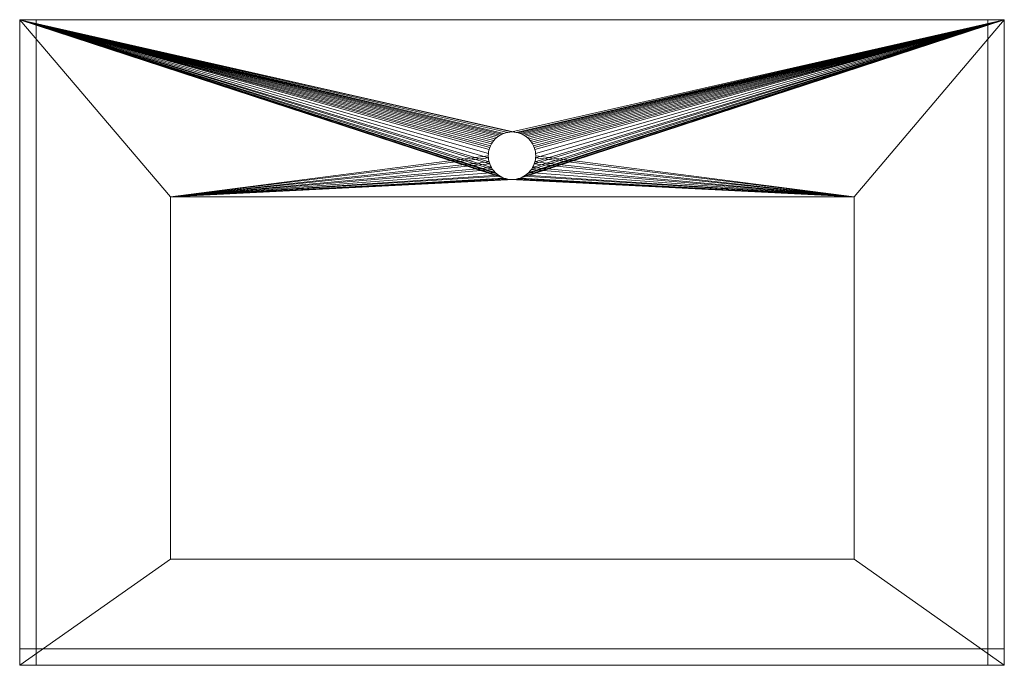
# Model space of a CAD drawing. Header units: millimetres. Extents: x -358 to 362, y -224 to 248.
import ezdxf

# ---------------------------------------------------------------- set-up
doc = ezdxf.new("R2010")
doc.units = ezdxf.units.MM
doc.layers.add('LUCIDO_1', color=1, linetype='Continuous', lineweight=20, true_color=0xff0000)

# ---------------------------------------------------------------- blocks, each defined once
blk = doc.blocks.new('Group-2')
at = {"layer": 'LUCIDO_1', "color": 124, "linetype": 'Continuous', "lineweight": 15, "true_color": 0x00aa66, "transparency": 33554687}
for points in [[(-358, 248, -2964.8), (-15.28, 150.06, -2964.8), (-15.08, 151.56, -2964.8)], [(-358, 248, -2964.8), (-15.28, 147.04, -2964.8), (-15.35, 148.55, -2964.8)], [(-358, 248, -2964.8), (-3.93, 164.85, -2964.8), (-2.49, 165.31, -2964.8)], [(-358, 248, -2964.8), (-6.67, 163.58, -2964.8), (-5.33, 164.27, -2964.8)], [(-358, 248, -2964.8), (-10.27, 160.82, -2964.8), (-9.15, 161.84, -2964.8)], [(-358, 248, -2964.8), (-14.76, 153.04, -2964.8), (-14.3, 154.49, -2964.8)], [(-15.35, 148.55, -2964.8), (-15.28, 150.06, -2964.8), (-358, 248, -2964.8)], [(-358, 248, -2964.8), (-14.76, 144.06, -2964.8), (-15.08, 145.54, -2964.8)], [(362, 248, -2964.8), (-358, 248, -2964.8), (-1.01, 165.64, -2964.8), (0.49, 165.83, -2964.8)], [(-5.33, 164.27, -2964.8), (-3.93, 164.85, -2964.8), (-358, 248, -2964.8)], [(-2.49, 165.31, -2964.8), (-1.01, 165.64, -2964.8), (-358, 248, -2964.8)], [(-9.15, 161.84, -2964.8), (-7.95, 162.76, -2964.8), (-358, 248, -2964.8)], [(-7.95, 162.76, -2964.8), (-6.67, 163.58, -2964.8), (-358, 248, -2964.8)], [(-14.3, 154.49, -2964.8), (-13.72, 155.88, -2964.8), (-358, 248, -2964.8)], [(-13.72, 155.88, -2964.8), (-13.02, 157.23, -2964.8), (-358, 248, -2964.8)], [(-15.08, 145.54, -2964.8), (-15.28, 147.04, -2964.8), (-358, 248, -2964.8)], [(-358, 248, -2964.8), (-13.02, 139.88, -2964.8), (-13.72, 141.22, -2964.8)], [(-358, 248, -2964.8), (-13.02, 157.23, -2964.8), (-12.21, 158.5, -2964.8)], [(-15.08, 151.56, -2964.8), (-14.76, 153.04, -2964.8), (-358, 248, -2964.8)], [(-13.72, 141.22, -2964.8), (-14.3, 142.62, -2964.8), (-358, 248, -2964.8)], [(-3.93, 132.25, -2964.8), (-358, 248, -2964.8), (-247.71, 118.5, -2964.8)], [(-12.21, 158.5, -2964.8), (-11.29, 159.7, -2964.8), (-358, 248, -2964.8)], [(-11.29, 159.7, -2964.8), (-10.27, 160.82, -2964.8), (-358, 248, -2964.8)], [(-14.3, 142.62, -2964.8), (-14.76, 144.06, -2964.8), (-358, 248, -2964.8)], [(-358, 248, -2964.8), (-10.27, 136.28, -2964.8), (-11.29, 137.4, -2964.8)], [(-11.29, 137.4, -2964.8), (-12.21, 138.6, -2964.8), (-358, 248, -2964.8)], [(-12.21, 138.6, -2964.8), (-13.02, 139.88, -2964.8), (-358, 248, -2964.8)], [(-358, 248, -2964.8), (-6.67, 133.53, -2964.8), (-7.95, 134.34, -2964.8)], [(-7.95, 134.34, -2964.8), (-9.15, 135.26, -2964.8), (-358, 248, -2964.8)], [(-9.15, 135.26, -2964.8), (-10.27, 136.28, -2964.8), (-358, 248, -2964.8)], [(-358, 248, -2964.8), (-3.93, 132.25, -2964.8), (-5.33, 132.83, -2964.8)], [(-5.33, 132.83, -2964.8), (-6.67, 133.53, -2964.8), (-358, 248, -2964.8)], [(-358, 248, -2964.8), (-358, -224, -2964.8), (-247.71, -146.5, -2964.8), (-247.71, 118.5, -2964.8)], [(-358, 248, -2976.8), (-1.01, 165.64, -2976.8), (-2.49, 165.31, -2976.8)], [(-358, 248, -2976.8), (-6.67, 163.58, -2976.8), (-7.95, 162.76, -2976.8)], [(-2.49, 165.31, -2976.8), (-3.93, 164.85, -2976.8), (-358, 248, -2976.8)], [(-3.93, 164.85, -2976.8), (-5.33, 164.27, -2976.8), (-358, 248, -2976.8)], [(-358, 248, -2976.8), (5.01, 165.64, -2976.8), (3.51, 165.83, -2976.8)], [(-358, 248, -2976.8), (-14.76, 153.04, -2976.8), (-15.08, 151.56, -2976.8)], [(-358, 248, -2976.8), (-13.02, 157.23, -2976.8), (-13.72, 155.88, -2976.8)], [(-7.95, 162.76, -2976.8), (-9.15, 161.84, -2976.8), (-358, 248, -2976.8)], [(-358, 248, -2976.8), (2, 165.9, -2976.8), (0.49, 165.83, -2976.8)], [(-358, 248, -2976.8), (362, 248, -2976.8), (6.49, 165.31, -2976.8), (5.01, 165.64, -2976.8)], [(3.51, 165.83, -2976.8), (2, 165.9, -2976.8), (-358, 248, -2976.8)], [(-15.08, 151.56, -2976.8), (-15.28, 150.06, -2976.8), (-358, 248, -2976.8)], [(-13.72, 155.88, -2976.8), (-14.3, 154.49, -2976.8), (-358, 248, -2976.8)], [(-358, 248, -2976.8), (-10.27, 160.82, -2976.8), (-11.29, 159.7, -2976.8)], [(-5.33, 164.27, -2976.8), (-6.67, 163.58, -2976.8), (-358, 248, -2976.8)], [(-14.3, 154.49, -2976.8), (-14.76, 153.04, -2976.8), (-358, 248, -2976.8)], [(-11.29, 159.7, -2976.8), (-12.21, 158.5, -2976.8), (-358, 248, -2976.8)], [(0.49, 165.83, -2976.8), (-1.01, 165.64, -2976.8), (-358, 248, -2976.8)], [(-12.21, 158.5, -2976.8), (-13.02, 157.23, -2976.8), (-358, 248, -2976.8)], [(-9.15, 161.84, -2976.8), (-10.27, 160.82, -2976.8), (-358, 248, -2976.8)], [(-15.28, 150.06, -2976.8), (-15.35, 148.55, -2976.8), (-247.71, 118.5, -2976.8), (-358, 248, -2976.8)], [(-247.71, 118.5, -2976.8), (-247.71, -146.5, -2976.8), (-358, -224, -2976.8), (-358, 248, -2976.8)], [(-358, -224, -2976.8), (-358, -224, -2964.8), (-358, 248, -2964.8), (-358, 248, -2976.8), (-358, -224, -2976.8)], [(-358, 248, -2976.8), (-358, 248, -2964.8), (362, 248, -2964.8), (362, 248, -2976.8), (-358, 248, -2976.8)], [(0.49, 165.83, -2964.8), (2, 165.9, -2964.8), (362, 248, -2964.8)], [(362, 248, -2964.8), (2, 165.9, -2964.8), (3.51, 165.83, -2964.8)], [(3.51, 165.83, -2964.8), (5.01, 165.64, -2964.8), (362, 248, -2964.8)], [(5.01, 165.64, -2964.8), (6.49, 165.31, -2964.8), (362, 248, -2964.8)], [(362, 248, -2964.8), (6.49, 165.31, -2964.8), (7.93, 164.85, -2964.8)], [(7.93, 164.85, -2976.8), (6.49, 165.31, -2976.8), (362, 248, -2976.8)], [(7.93, 164.85, -2964.8), (9.33, 164.27, -2964.8), (362, 248, -2964.8)], [(9.33, 164.27, -2976.8), (7.93, 164.85, -2976.8), (362, 248, -2976.8)], [(7.93, 132.25, -2976.8), (362, 248, -2976.8), (252.11, 118.5, -2976.8)], [(362, 248, -2976.8), (7.93, 132.25, -2976.8), (9.33, 132.83, -2976.8)], [(9.33, 164.27, -2964.8), (10.67, 163.58, -2964.8), (362, 248, -2964.8)], [(362, 248, -2976.8), (10.67, 163.58, -2976.8), (9.33, 164.27, -2976.8)], [(9.33, 132.83, -2976.8), (10.67, 133.53, -2976.8), (362, 248, -2976.8)], [(362, 248, -2964.8), (10.67, 163.58, -2964.8), (11.95, 162.76, -2964.8)], [(11.95, 162.76, -2976.8), (10.67, 163.58, -2976.8), (362, 248, -2976.8)], [(362, 248, -2976.8), (10.67, 133.53, -2976.8), (11.95, 134.34, -2976.8)], [(11.95, 162.76, -2964.8), (13.15, 161.84, -2964.8), (362, 248, -2964.8)], [(13.15, 161.84, -2976.8), (11.95, 162.76, -2976.8), (362, 248, -2976.8)], [(11.95, 134.34, -2976.8), (13.15, 135.26, -2976.8), (362, 248, -2976.8)], [(13.15, 161.84, -2964.8), (14.27, 160.82, -2964.8), (362, 248, -2964.8)], [(362, 248, -2976.8), (14.27, 160.82, -2976.8), (13.15, 161.84, -2976.8)], [(13.15, 135.26, -2976.8), (14.27, 136.28, -2976.8), (362, 248, -2976.8)], [(362, 248, -2964.8), (14.27, 160.82, -2964.8), (15.29, 159.7, -2964.8)], [(15.29, 159.7, -2976.8), (14.27, 160.82, -2976.8), (362, 248, -2976.8)], [(362, 248, -2976.8), (14.27, 136.28, -2976.8), (15.29, 137.4, -2976.8)], [(15.29, 159.7, -2964.8), (16.21, 158.5, -2964.8), (362, 248, -2964.8)], [(16.21, 158.5, -2976.8), (15.29, 159.7, -2976.8), (362, 248, -2976.8)], [(15.29, 137.4, -2976.8), (16.21, 138.6, -2976.8), (362, 248, -2976.8)], [(16.21, 158.5, -2964.8), (17.02, 157.23, -2964.8), (362, 248, -2964.8)], [(362, 248, -2976.8), (17.02, 157.23, -2976.8), (16.21, 158.5, -2976.8)], [(16.21, 138.6, -2976.8), (17.02, 139.88, -2976.8), (362, 248, -2976.8)], [(362, 248, -2964.8), (17.02, 157.23, -2964.8), (17.72, 155.88, -2964.8)], [(17.72, 155.88, -2976.8), (17.02, 157.23, -2976.8), (362, 248, -2976.8)], [(362, 248, -2976.8), (17.02, 139.88, -2976.8), (17.72, 141.22, -2976.8)], [(17.72, 155.88, -2964.8), (18.3, 154.49, -2964.8), (362, 248, -2964.8)], [(18.3, 154.49, -2976.8), (17.72, 155.88, -2976.8), (362, 248, -2976.8)], [(17.72, 141.22, -2976.8), (18.3, 142.62, -2976.8), (362, 248, -2976.8)], [(18.3, 154.49, -2964.8), (18.76, 153.04, -2964.8), (362, 248, -2964.8)], [(362, 248, -2976.8), (18.76, 153.04, -2976.8), (18.3, 154.49, -2976.8)], [(18.3, 142.62, -2976.8), (18.76, 144.06, -2976.8), (362, 248, -2976.8)], [(362, 248, -2964.8), (18.76, 153.04, -2964.8), (19.08, 151.56, -2964.8)], [(362, 248, -2976.8), (18.76, 144.06, -2976.8), (19.08, 145.54, -2976.8)], [(19.08, 151.56, -2976.8), (18.76, 153.04, -2976.8), (362, 248, -2976.8)], [(19.08, 151.56, -2964.8), (19.28, 150.06, -2964.8), (362, 248, -2964.8)], [(362, 248, -2976.8), (19.28, 150.06, -2976.8), (19.08, 151.56, -2976.8)], [(19.08, 145.54, -2976.8), (19.28, 147.04, -2976.8), (362, 248, -2976.8)], [(19.28, 150.06, -2964.8), (19.35, 148.55, -2964.8), (252.11, 118.5, -2964.8), (362, 248, -2964.8)], [(362, 248, -2976.8), (19.28, 147.04, -2976.8), (19.35, 148.55, -2976.8)], [(19.35, 148.55, -2976.8), (19.28, 150.06, -2976.8), (362, 248, -2976.8)], [(252.11, 118.5, -2964.8), (252.11, -146.5, -2964.8), (362, -224, -2964.8), (362, 248, -2964.8)], [(362, 248, -2976.8), (362, -224, -2976.8), (252.11, -146.5, -2976.8), (252.11, 118.5, -2976.8)], [(362, 248, -2976.8), (362, 248, -2964.8), (362, -224, -2964.8), (362, -224, -2976.8), (362, 248, -2976.8)], [(-1.01, 165.64, -2976.8), (-1.01, 165.64, -2964.8), (-2.49, 165.31, -2964.8), (-2.49, 165.31, -2976.8), (-1.01, 165.64, -2976.8)], [(0.49, 165.83, -2976.8), (0.49, 165.83, -2964.8), (-1.01, 165.64, -2964.8), (-1.01, 165.64, -2976.8), (0.49, 165.83, -2976.8)], [(2, 165.9, -2976.8), (2, 165.9, -2964.8), (0.49, 165.83, -2964.8), (0.49, 165.83, -2976.8), (2, 165.9, -2976.8)], [(3.51, 165.83, -2976.8), (3.51, 165.83, -2964.8), (2, 165.9, -2964.8), (2, 165.9, -2976.8), (3.51, 165.83, -2976.8)], [(5.01, 165.64, -2976.8), (5.01, 165.64, -2964.8), (3.51, 165.83, -2964.8), (3.51, 165.83, -2976.8), (5.01, 165.64, -2976.8)], [(6.49, 165.31, -2976.8), (6.49, 165.31, -2964.8), (5.01, 165.64, -2964.8), (5.01, 165.64, -2976.8), (6.49, 165.31, -2976.8)], [(-12.21, 158.5, -2976.8), (-12.21, 158.5, -2964.8), (-13.02, 157.23, -2964.8), (-13.02, 157.23, -2976.8), (-12.21, 158.5, -2976.8)], [(-11.29, 159.7, -2976.8), (-11.29, 159.7, -2964.8), (-12.21, 158.5, -2964.8), (-12.21, 158.5, -2976.8), (-11.29, 159.7, -2976.8)], [(-10.27, 160.82, -2976.8), (-10.27, 160.82, -2964.8), (-11.29, 159.7, -2964.8), (-11.29, 159.7, -2976.8), (-10.27, 160.82, -2976.8)], [(-9.15, 161.84, -2976.8), (-9.15, 161.84, -2964.8), (-10.27, 160.82, -2964.8), (-10.27, 160.82, -2976.8), (-9.15, 161.84, -2976.8)], [(-7.95, 162.76, -2976.8), (-7.95, 162.76, -2964.8), (-9.15, 161.84, -2964.8), (-9.15, 161.84, -2976.8), (-7.95, 162.76, -2976.8)], [(-6.67, 163.58, -2976.8), (-6.67, 163.58, -2964.8), (-7.95, 162.76, -2964.8), (-7.95, 162.76, -2976.8), (-6.67, 163.58, -2976.8)], [(-5.33, 164.27, -2976.8), (-5.33, 164.27, -2964.8), (-6.67, 163.58, -2964.8), (-6.67, 163.58, -2976.8), (-5.33, 164.27, -2976.8)], [(-3.93, 164.85, -2976.8), (-3.93, 164.85, -2964.8), (-5.33, 164.27, -2964.8), (-5.33, 164.27, -2976.8), (-3.93, 164.85, -2976.8)], [(-2.49, 165.31, -2976.8), (-2.49, 165.31, -2964.8), (-3.93, 164.85, -2964.8), (-3.93, 164.85, -2976.8), (-2.49, 165.31, -2976.8)], [(7.93, 164.85, -2976.8), (7.93, 164.85, -2964.8), (6.49, 165.31, -2964.8), (6.49, 165.31, -2976.8), (7.93, 164.85, -2976.8)], [(9.33, 164.27, -2976.8), (9.33, 164.27, -2964.8), (7.93, 164.85, -2964.8), (7.93, 164.85, -2976.8), (9.33, 164.27, -2976.8)], [(10.67, 163.58, -2976.8), (10.67, 163.58, -2964.8), (9.33, 164.27, -2964.8), (9.33, 164.27, -2976.8), (10.67, 163.58, -2976.8)], [(11.95, 162.76, -2976.8), (11.95, 162.76, -2964.8), (10.67, 163.58, -2964.8), (10.67, 163.58, -2976.8), (11.95, 162.76, -2976.8)], [(13.15, 161.84, -2976.8), (13.15, 161.84, -2964.8), (11.95, 162.76, -2964.8), (11.95, 162.76, -2976.8), (13.15, 161.84, -2976.8)], [(14.27, 160.82, -2976.8), (14.27, 160.82, -2964.8), (13.15, 161.84, -2964.8), (13.15, 161.84, -2976.8), (14.27, 160.82, -2976.8)], [(15.29, 159.7, -2976.8), (15.29, 159.7, -2964.8), (14.27, 160.82, -2964.8), (14.27, 160.82, -2976.8), (15.29, 159.7, -2976.8)], [(16.21, 158.5, -2976.8), (16.21, 158.5, -2964.8), (15.29, 159.7, -2964.8), (15.29, 159.7, -2976.8), (16.21, 158.5, -2976.8)], [(17.02, 157.23, -2976.8), (17.02, 157.23, -2964.8), (16.21, 158.5, -2964.8), (16.21, 158.5, -2976.8), (17.02, 157.23, -2976.8)], [(-15.08, 151.56, -2976.8), (-15.08, 151.56, -2964.8), (-15.28, 150.06, -2964.8), (-15.28, 150.06, -2976.8), (-15.08, 151.56, -2976.8)], [(-14.76, 153.04, -2976.8), (-14.76, 153.04, -2964.8), (-15.08, 151.56, -2964.8), (-15.08, 151.56, -2976.8), (-14.76, 153.04, -2976.8)], [(-14.3, 154.49, -2976.8), (-14.3, 154.49, -2964.8), (-14.76, 153.04, -2964.8), (-14.76, 153.04, -2976.8), (-14.3, 154.49, -2976.8)], [(-13.72, 155.88, -2976.8), (-13.72, 155.88, -2964.8), (-14.3, 154.49, -2964.8), (-14.3, 154.49, -2976.8), (-13.72, 155.88, -2976.8)], [(-13.02, 157.23, -2976.8), (-13.02, 157.23, -2964.8), (-13.72, 155.88, -2964.8), (-13.72, 155.88, -2976.8), (-13.02, 157.23, -2976.8)], [(17.72, 155.88, -2976.8), (17.72, 155.88, -2964.8), (17.02, 157.23, -2964.8), (17.02, 157.23, -2976.8), (17.72, 155.88, -2976.8)], [(18.3, 154.49, -2976.8), (18.3, 154.49, -2964.8), (17.72, 155.88, -2964.8), (17.72, 155.88, -2976.8), (18.3, 154.49, -2976.8)], [(18.76, 153.04, -2976.8), (18.76, 153.04, -2964.8), (18.3, 154.49, -2964.8), (18.3, 154.49, -2976.8), (18.76, 153.04, -2976.8)], [(19.08, 151.56, -2976.8), (19.08, 151.56, -2964.8), (18.76, 153.04, -2964.8), (18.76, 153.04, -2976.8), (19.08, 151.56, -2976.8)], [(19.28, 150.06, -2976.8), (19.28, 150.06, -2964.8), (19.08, 151.56, -2964.8), (19.08, 151.56, -2976.8), (19.28, 150.06, -2976.8)], [(-247.71, 118.5, -2976.8), (-15.35, 148.55, -2976.8), (-15.28, 147.04, -2976.8)], [(-247.71, 118.5, -2976.8), (-15.28, 147.04, -2976.8), (-15.08, 145.54, -2976.8)], [(-15.08, 145.54, -2976.8), (-14.76, 144.06, -2976.8), (-247.71, 118.5, -2976.8)], [(-247.71, 118.5, -2976.8), (-14.76, 144.06, -2976.8), (-14.3, 142.62, -2976.8)], [(-15.28, 150.06, -2976.8), (-15.28, 150.06, -2964.8), (-15.35, 148.55, -2964.8), (-15.35, 148.55, -2976.8), (-15.28, 150.06, -2976.8)], [(-15.35, 148.55, -2976.8), (-15.35, 148.55, -2964.8), (-15.28, 147.04, -2964.8), (-15.28, 147.04, -2976.8), (-15.35, 148.55, -2976.8)], [(-15.28, 147.04, -2976.8), (-15.28, 147.04, -2964.8), (-15.08, 145.54, -2964.8), (-15.08, 145.54, -2976.8), (-15.28, 147.04, -2976.8)], [(-15.08, 145.54, -2976.8), (-15.08, 145.54, -2964.8), (-14.76, 144.06, -2964.8), (-14.76, 144.06, -2976.8), (-15.08, 145.54, -2976.8)], [(-14.76, 144.06, -2976.8), (-14.76, 144.06, -2964.8), (-14.3, 142.62, -2964.8), (-14.3, 142.62, -2976.8), (-14.76, 144.06, -2976.8)], [(18.3, 142.62, -2976.8), (18.3, 142.62, -2964.8), (18.76, 144.06, -2964.8), (18.76, 144.06, -2976.8), (18.3, 142.62, -2976.8)], [(252.11, 118.5, -2964.8), (18.76, 144.06, -2964.8), (18.3, 142.62, -2964.8)], [(18.76, 144.06, -2976.8), (18.76, 144.06, -2964.8), (19.08, 145.54, -2964.8), (19.08, 145.54, -2976.8), (18.76, 144.06, -2976.8)], [(19.08, 145.54, -2964.8), (18.76, 144.06, -2964.8), (252.11, 118.5, -2964.8)], [(19.08, 145.54, -2976.8), (19.08, 145.54, -2964.8), (19.28, 147.04, -2964.8), (19.28, 147.04, -2976.8), (19.08, 145.54, -2976.8)], [(252.11, 118.5, -2964.8), (19.28, 147.04, -2964.8), (19.08, 145.54, -2964.8)], [(19.35, 148.55, -2976.8), (19.35, 148.55, -2964.8), (19.28, 150.06, -2964.8), (19.28, 150.06, -2976.8), (19.35, 148.55, -2976.8)], [(19.28, 147.04, -2976.8), (19.28, 147.04, -2964.8), (19.35, 148.55, -2964.8), (19.35, 148.55, -2976.8), (19.28, 147.04, -2976.8)], [(252.11, 118.5, -2964.8), (19.35, 148.55, -2964.8), (19.28, 147.04, -2964.8)], [(-247.71, 118.5, -2976.8), (-14.3, 142.62, -2976.8), (-13.72, 141.22, -2976.8)], [(-13.72, 141.22, -2976.8), (-13.02, 139.88, -2976.8), (-247.71, 118.5, -2976.8)], [(-247.71, 118.5, -2976.8), (-13.02, 139.88, -2976.8), (-12.21, 138.6, -2976.8)], [(-247.71, 118.5, -2976.8), (-12.21, 138.6, -2976.8), (-11.29, 137.4, -2976.8)], [(-11.29, 137.4, -2976.8), (-10.27, 136.28, -2976.8), (-247.71, 118.5, -2976.8)], [(-14.3, 142.62, -2976.8), (-14.3, 142.62, -2964.8), (-13.72, 141.22, -2964.8), (-13.72, 141.22, -2976.8), (-14.3, 142.62, -2976.8)], [(-13.72, 141.22, -2976.8), (-13.72, 141.22, -2964.8), (-13.02, 139.88, -2964.8), (-13.02, 139.88, -2976.8), (-13.72, 141.22, -2976.8)], [(-13.02, 139.88, -2976.8), (-13.02, 139.88, -2964.8), (-12.21, 138.6, -2964.8), (-12.21, 138.6, -2976.8), (-13.02, 139.88, -2976.8)], [(-12.21, 138.6, -2976.8), (-12.21, 138.6, -2964.8), (-11.29, 137.4, -2964.8), (-11.29, 137.4, -2976.8), (-12.21, 138.6, -2976.8)], [(-11.29, 137.4, -2976.8), (-11.29, 137.4, -2964.8), (-10.27, 136.28, -2964.8), (-10.27, 136.28, -2976.8), (-11.29, 137.4, -2976.8)], [(14.27, 136.28, -2976.8), (14.27, 136.28, -2964.8), (15.29, 137.4, -2964.8), (15.29, 137.4, -2976.8), (14.27, 136.28, -2976.8)], [(15.29, 137.4, -2964.8), (14.27, 136.28, -2964.8), (252.11, 118.5, -2964.8)], [(15.29, 137.4, -2976.8), (15.29, 137.4, -2964.8), (16.21, 138.6, -2964.8), (16.21, 138.6, -2976.8), (15.29, 137.4, -2976.8)], [(252.11, 118.5, -2964.8), (16.21, 138.6, -2964.8), (15.29, 137.4, -2964.8)], [(16.21, 138.6, -2976.8), (16.21, 138.6, -2964.8), (17.02, 139.88, -2964.8), (17.02, 139.88, -2976.8), (16.21, 138.6, -2976.8)], [(252.11, 118.5, -2964.8), (17.02, 139.88, -2964.8), (16.21, 138.6, -2964.8)], [(17.02, 139.88, -2976.8), (17.02, 139.88, -2964.8), (17.72, 141.22, -2964.8), (17.72, 141.22, -2976.8), (17.02, 139.88, -2976.8)], [(17.72, 141.22, -2964.8), (17.02, 139.88, -2964.8), (252.11, 118.5, -2964.8)], [(17.72, 141.22, -2976.8), (17.72, 141.22, -2964.8), (18.3, 142.62, -2964.8), (18.3, 142.62, -2976.8), (17.72, 141.22, -2976.8)], [(252.11, 118.5, -2964.8), (18.3, 142.62, -2964.8), (17.72, 141.22, -2964.8)], [(-247.71, 118.5, -2976.8), (-10.27, 136.28, -2976.8), (-9.15, 135.26, -2976.8)], [(-9.15, 135.26, -2976.8), (-7.95, 134.34, -2976.8), (-247.71, 118.5, -2976.8)], [(-7.95, 134.34, -2976.8), (-6.67, 133.53, -2976.8), (-247.71, 118.5, -2976.8)], [(-247.71, 118.5, -2976.8), (-6.67, 133.53, -2976.8), (-5.33, 132.83, -2976.8)], [(-5.33, 132.83, -2976.8), (-3.93, 132.25, -2976.8), (-247.71, 118.5, -2976.8)], [(-247.71, 118.5, -2964.8), (-2.49, 131.79, -2964.8), (-3.93, 132.25, -2964.8)], [(-247.71, 118.5, -2976.8), (-3.93, 132.25, -2976.8), (-2.49, 131.79, -2976.8)], [(-247.71, 118.5, -2964.8), (-1.01, 131.47, -2964.8), (-2.49, 131.79, -2964.8)], [(-2.49, 131.79, -2976.8), (-1.01, 131.47, -2976.8), (-247.71, 118.5, -2976.8)], [(0.49, 131.27, -2964.8), (-1.01, 131.47, -2964.8), (-247.71, 118.5, -2964.8)], [(-247.71, 118.5, -2976.8), (-1.01, 131.47, -2976.8), (0.49, 131.27, -2976.8)], [(-247.71, 118.5, -2964.8), (2, 131.2, -2964.8), (0.49, 131.27, -2964.8)], [(3.51, 131.27, -2964.8), (-247.71, 118.5, -2964.8), (252.11, 118.5, -2964.8)], [(3.51, 131.27, -2964.8), (2, 131.2, -2964.8), (-247.71, 118.5, -2964.8)], [(0.49, 131.27, -2976.8), (252.11, 118.5, -2976.8), (-247.71, 118.5, -2976.8)], [(-10.27, 136.28, -2976.8), (-10.27, 136.28, -2964.8), (-9.15, 135.26, -2964.8), (-9.15, 135.26, -2976.8), (-10.27, 136.28, -2976.8)], [(-9.15, 135.26, -2976.8), (-9.15, 135.26, -2964.8), (-7.95, 134.34, -2964.8), (-7.95, 134.34, -2976.8), (-9.15, 135.26, -2976.8)], [(-7.95, 134.34, -2976.8), (-7.95, 134.34, -2964.8), (-6.67, 133.53, -2964.8), (-6.67, 133.53, -2976.8), (-7.95, 134.34, -2976.8)], [(-6.67, 133.53, -2976.8), (-6.67, 133.53, -2964.8), (-5.33, 132.83, -2964.8), (-5.33, 132.83, -2976.8), (-6.67, 133.53, -2976.8)], [(-5.33, 132.83, -2976.8), (-5.33, 132.83, -2964.8), (-3.93, 132.25, -2964.8), (-3.93, 132.25, -2976.8), (-5.33, 132.83, -2976.8)], [(-3.93, 132.25, -2976.8), (-3.93, 132.25, -2964.8), (-2.49, 131.79, -2964.8), (-2.49, 131.79, -2976.8), (-3.93, 132.25, -2976.8)], [(-2.49, 131.79, -2976.8), (-2.49, 131.79, -2964.8), (-1.01, 131.47, -2964.8), (-1.01, 131.47, -2976.8), (-2.49, 131.79, -2976.8)], [(-1.01, 131.47, -2976.8), (-1.01, 131.47, -2964.8), (0.49, 131.27, -2964.8), (0.49, 131.27, -2976.8), (-1.01, 131.47, -2976.8)], [(0.49, 131.27, -2976.8), (0.49, 131.27, -2964.8), (2, 131.2, -2964.8), (2, 131.2, -2976.8), (0.49, 131.27, -2976.8)], [(0.49, 131.27, -2976.8), (2, 131.2, -2976.8), (252.11, 118.5, -2976.8)], [(2, 131.2, -2976.8), (2, 131.2, -2964.8), (3.51, 131.27, -2964.8), (3.51, 131.27, -2976.8), (2, 131.2, -2976.8)], [(252.11, 118.5, -2976.8), (2, 131.2, -2976.8), (3.51, 131.27, -2976.8)], [(3.51, 131.27, -2976.8), (3.51, 131.27, -2964.8), (5.01, 131.47, -2964.8), (5.01, 131.47, -2976.8), (3.51, 131.27, -2976.8)], [(252.11, 118.5, -2964.8), (5.01, 131.47, -2964.8), (3.51, 131.27, -2964.8)], [(3.51, 131.27, -2976.8), (5.01, 131.47, -2976.8), (252.11, 118.5, -2976.8)], [(5.01, 131.47, -2976.8), (5.01, 131.47, -2964.8), (6.49, 131.79, -2964.8), (6.49, 131.79, -2976.8), (5.01, 131.47, -2976.8)], [(6.49, 131.79, -2964.8), (5.01, 131.47, -2964.8), (252.11, 118.5, -2964.8)], [(252.11, 118.5, -2976.8), (5.01, 131.47, -2976.8), (6.49, 131.79, -2976.8)], [(6.49, 131.79, -2976.8), (6.49, 131.79, -2964.8), (7.93, 132.25, -2964.8), (7.93, 132.25, -2976.8), (6.49, 131.79, -2976.8)], [(252.11, 118.5, -2964.8), (7.93, 132.25, -2964.8), (6.49, 131.79, -2964.8)], [(252.11, 118.5, -2976.8), (6.49, 131.79, -2976.8), (7.93, 132.25, -2976.8)], [(7.93, 132.25, -2976.8), (7.93, 132.25, -2964.8), (9.33, 132.83, -2964.8), (9.33, 132.83, -2976.8), (7.93, 132.25, -2976.8)], [(9.33, 132.83, -2964.8), (7.93, 132.25, -2964.8), (252.11, 118.5, -2964.8)], [(9.33, 132.83, -2976.8), (9.33, 132.83, -2964.8), (10.67, 133.53, -2964.8), (10.67, 133.53, -2976.8), (9.33, 132.83, -2976.8)], [(252.11, 118.5, -2964.8), (10.67, 133.53, -2964.8), (9.33, 132.83, -2964.8)], [(10.67, 133.53, -2976.8), (10.67, 133.53, -2964.8), (11.95, 134.34, -2964.8), (11.95, 134.34, -2976.8), (10.67, 133.53, -2976.8)], [(11.95, 134.34, -2964.8), (10.67, 133.53, -2964.8), (252.11, 118.5, -2964.8)], [(11.95, 134.34, -2976.8), (11.95, 134.34, -2964.8), (13.15, 135.26, -2964.8), (13.15, 135.26, -2976.8), (11.95, 134.34, -2976.8)], [(13.15, 135.26, -2964.8), (11.95, 134.34, -2964.8), (252.11, 118.5, -2964.8)], [(13.15, 135.26, -2976.8), (13.15, 135.26, -2964.8), (14.27, 136.28, -2964.8), (14.27, 136.28, -2976.8), (13.15, 135.26, -2976.8)], [(252.11, 118.5, -2964.8), (14.27, 136.28, -2964.8), (13.15, 135.26, -2964.8)], [(-247.71, -146.5, -2964.8), (-247.71, -146.5, -2976.8), (-247.71, 118.5, -2976.8), (-247.71, 118.5, -2964.8), (-247.71, -146.5, -2964.8)], [(-247.71, 118.5, -2964.8), (-247.71, 118.5, -2976.8), (252.11, 118.5, -2976.8), (252.11, 118.5, -2964.8), (-247.71, 118.5, -2964.8)], [(252.11, 118.5, -2964.8), (252.11, 118.5, -2976.8), (252.11, -146.5, -2976.8), (252.11, -146.5, -2964.8), (252.11, 118.5, -2964.8)], [(-358, -224, -2964.8), (362, -224, -2964.8), (252.11, -146.5, -2964.8), (-247.71, -146.5, -2964.8)], [(362, -224, -2976.8), (-358, -224, -2976.8), (-247.71, -146.5, -2976.8), (252.11, -146.5, -2976.8)], [(252.11, -146.5, -2964.8), (252.11, -146.5, -2976.8), (-247.71, -146.5, -2976.8), (-247.71, -146.5, -2964.8), (252.11, -146.5, -2964.8)], [(362, -224, -2976.8), (362, -224, -2964.8), (-358, -224, -2964.8), (-358, -224, -2976.8), (362, -224, -2976.8)]]:
    blk.add_polyline3d(points, dxfattribs=at)
blk = doc.blocks.new('Group-3')
at = {"layer": 'LUCIDO_1', "color": 124, "linetype": 'Continuous', "lineweight": 15, "true_color": 0x00aa66, "transparency": 33554687}
for points in [[(-358, 248, -2974.8), (-346, 248, -2974.8), (-346, 248, -3084.8), (-358, 248, -3084.8), (-358, 248, -2974.8)], [(-358, 248, -3084.8), (-358, -224, -3084.8), (-358, -224, -2974.8), (-358, 248, -2974.8), (-358, 248, -3084.8)], [(-346, 248, -3084.8), (-346, -224, -3084.8), (-358, -224, -3084.8), (-358, 248, -3084.8), (-346, 248, -3084.8)], [(-358, 248, -2974.8), (-358, -224, -2974.8), (-346, -224, -2974.8), (-346, 248, -2974.8), (-358, 248, -2974.8)], [(-346, 248, -2974.8), (-346, -224, -2974.8), (-346, -224, -3084.8), (-346, 248, -3084.8), (-346, 248, -2974.8)], [(362, 248, -2974.8), (350, 248, -2974.8), (350, 248, -3084.8), (362, 248, -3084.8), (362, 248, -2974.8)], [(350, 248, -3084.8), (350, -224, -3084.8), (362, -224, -3084.8), (362, 248, -3084.8), (350, 248, -3084.8)], [(350, 248, -2974.8), (350, -224, -2974.8), (350, -224, -3084.8), (350, 248, -3084.8), (350, 248, -2974.8)], [(362, 248, -2974.8), (362, -224, -2974.8), (350, -224, -2974.8), (350, 248, -2974.8), (362, 248, -2974.8)], [(362, 248, -3084.8), (362, -224, -3084.8), (362, -224, -2974.8), (362, 248, -2974.8), (362, 248, -3084.8)], [(-358, -212, -2974.8), (-358, -224, -2974.8), (-358, -224, -3084.8), (-358, -212, -3084.8), (-358, -212, -2974.8)], [(362, -212, -3084.8), (-358, -212, -3084.8), (-358, -212, -2974.8), (362, -212, -2974.8), (362, -212, -3084.8)], [(362, -224, -3084.8), (-358, -224, -3084.8), (-358, -212, -3084.8), (362, -212, -3084.8), (362, -224, -3084.8)], [(362, -212, -2974.8), (-358, -212, -2974.8), (-358, -224, -2974.8), (362, -224, -2974.8), (362, -212, -2974.8)], [(362, -212, -2974.8), (362, -224, -2974.8), (362, -224, -3084.8), (362, -212, -3084.8), (362, -212, -2974.8)], [(362, -224, -2974.8), (-358, -224, -2974.8), (-358, -224, -3084.8), (362, -224, -3084.8), (362, -224, -2974.8)], [(-358, -224, -2974.8), (-346, -224, -2974.8), (-346, -224, -3084.8), (-358, -224, -3084.8), (-358, -224, -2974.8)], [(362, -224, -2974.8), (350, -224, -2974.8), (350, -224, -3084.8), (362, -224, -3084.8), (362, -224, -2974.8)]]:
    blk.add_polyline3d(points, dxfattribs=at)
at = {"layer": 'LUCIDO_1', "color": 124, "true_color": 0x00aa66, "transparency": 33554687}
blk.add_blockref('Group-2', (0, 0), dxfattribs=at)

msp = doc.modelspace()

# ---------------------------------------------------------------- block references
at = {"layer": 'LUCIDO_1', "color": 124, "true_color": 0x00aa66, "transparency": 33554687}
msp.add_blockref('Group-3', (0, 0), dxfattribs=at)

doc.saveas('drawing.dxf')
